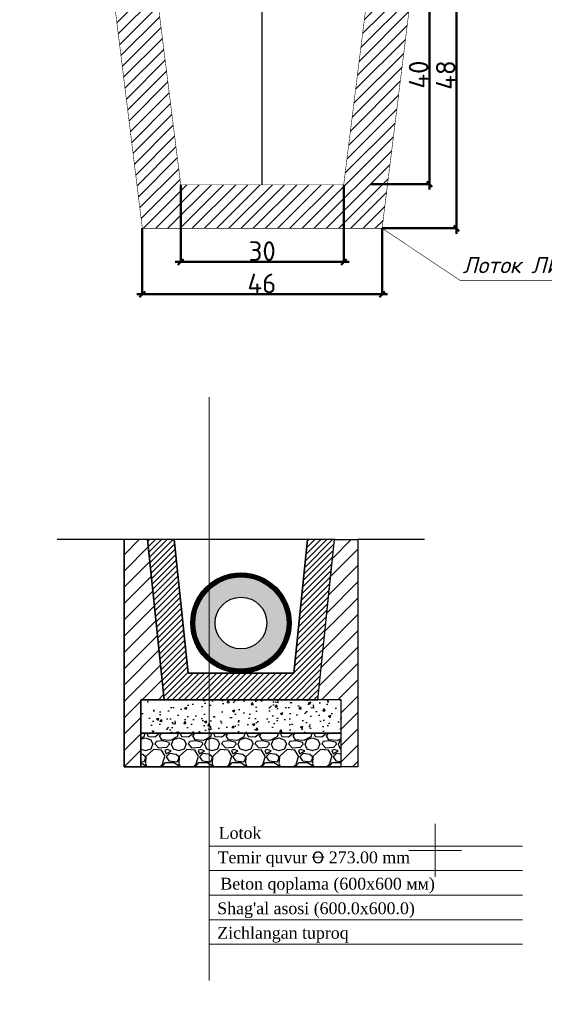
# Model space of a CAD drawing. Extents: x 339261 to 398512, y 4142390 to 4214102.
# Tile 5 of 36: x 398376 to 398406, y 4213891 to 4213947. Entities that reach past the tile are written whole.
import ezdxf

# ---------------------------------------------------------------- set-up
doc = ezdxf.new("R2010")
doc.units = 0
doc.header["$LTSCALE"] = 0.5
doc.header["$MEASUREMENT"] = 0
doc.layers.add('.', color=7, linetype='Continuous', lineweight=15)
doc.layers.add('ОКНА', color=5, linetype='Continuous', lineweight=15)
doc.layers.add('GEODS_POINT_GRID#_B', color=7, linetype='Continuous', true_color=0x000000)
doc.layers.add('ливнеотвод', color=7, linetype='Continuous')
doc.styles.add('GOST', font='isocpeur.ttf', dxfattribs={"oblique": 15})
doc.styles.add('GOST 2.304', font='isocpeui.ttf')
doc.styles.add('seviyorum', font='times.ttf')
doc.linetypes.add('ОТКОСЫ_НЕУКР1', pattern='A,0.5,["|",Standard,S=-1.199999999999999,R=0,X=0,Y=1.199999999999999],1,["|",Standard,S=-0.5,R=0,X=0,Y=0.5],0.5', length=2)
doc.dimstyles.new('Copy of Р-500', dxfattribs={"dimscale": 0.5, "dimtxt": 3, "dimasz": 1, "dimexe": 0, "dimexo": 0, "dimgap": 0.2, "dimtad": 1, "dimdsep": 46, "dimtxsty": 'GOST 2.304', "dimblk": 'OBLIQUE', "dimcen": 2.5, "dimdle": 1, "dimaunit": 1, "dimadec": 0, "dimazin": 0, "dimtfac": 1, "dimtmove": 0, "dimatfit": 3, "dimldrblk": 'OPEN30', "dimfxl": 1, "dimarcsym": 0})
pattern_1 = [(45, (7964.797392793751, 1598.109280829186), (-0.561266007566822, 0.5612660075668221), [])]

# ---------------------------------------------------------------- blocks, each defined once
blk = doc.blocks.new('CrossCoord_m1')
at = {"layer": 'GEODS_POINT_GRID#_B', "color": 3, "lineweight": 20, "true_color": 0x00ff00, "flags": 128}
for points in [[(0, 3), (0, -3)], [(-3, 0), (3, 0)]]:
    blk.add_lwpolyline(points, dxfattribs=at)
blk = doc.blocks.new('wdqwqwwq')
at = {"layer": 'GEODS_POINT_GRID#_B', "color": 3, "true_color": 0x00ff00, "xscale": 0.5, "yscale": 0.5, "zscale": 0.5}
blk.add_blockref('CrossCoord_m1', (398400, 4213900), dxfattribs=at)
blk = doc.blocks.new('RVWEQVRQWEVR')
at = {"layer": '.', "lineweight": 30, "true_color": 0x000000}
h = blk.add_hatch(dxfattribs=at)
h.set_pattern_fill('ANSI31', color=18, scale=0.3)
h.set_pattern_definition([(45, (390104.0655616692, 4215458.709535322), (-0.6735192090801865, 0.6735192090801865), [])])
h.paths.add_polyline_path([(391705.3636980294, 4215567.884370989), (391707.2938644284, 4215567.884370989), (391707.2938644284, 4215549.134183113), (391705.9151741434, 4215549.134183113), (391705.9151741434, 4215554.648944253), (391703.9850077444, 4215554.648944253)])
h.paths.add_polyline_path([(391689.9223668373, 4215567.884370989), (391687.9922004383, 4215567.884370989), (391687.9922004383, 4215549.134183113), (391689.3708907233, 4215549.134183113), (391689.3708907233, 4215554.648944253), (391691.3010571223, 4215554.648944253)])
h = blk.add_hatch(dxfattribs=at)
h.set_pattern_fill('ANSI31', color=18, scale=2.757380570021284)
h.set_pattern_definition([(45, (369737.2019983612, 4218736.505159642), (-0.2437203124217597, 0.2437203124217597), [])])
h.paths.add_polyline_path([(391704.6743528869, 4215561.266657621), (391704.9615800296, 4215564.024038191), (391705.3636980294, 4215567.884370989), (391703.1458580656, 4215567.884370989), (391701.9969494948, 4215556.854848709), (391693.289115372, 4215556.854848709), (391692.1402068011, 4215567.884370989), (391689.9223668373, 4215567.884370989), (391691.3010571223, 4215554.648944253), (391703.9850077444, 4215554.648944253)])
h = blk.add_hatch(dxfattribs=at)
h.set_pattern_fill('ANSI31', color=18, scale=0.6617713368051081)
h.set_pattern_definition([(45, (365513.7177193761, 4219440.637816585), (-0.05849287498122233, 0.05849287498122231), [])])
h.paths.add_polyline_path([(391693.5069615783, 4215560.990919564, 1), (391701.7791032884, 4215560.990919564, 1)])
h.paths.add_polyline_path([(391701.44821762, 4215560.990919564, -1), (391693.8378472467, 4215560.990919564, -1)], flags=16)
at = {"layer": '.', "lineweight": 30, "true_color": 0xd8940e}
h = blk.add_hatch(color=42, dxfattribs=at)
h.dxf.hatch_style = 1
h.paths.add_polyline_path([(391693.8378472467, 4215560.990919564, 1), (391701.44821762, 4215560.990919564, 1)])
h.paths.add_polyline_path([(391699.7780803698, 4215560.990919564, 1), (391695.5079844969, 4215560.990919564, 1)], flags=16)
at = {"layer": '.', "lineweight": 30, "true_color": 0x000000}
h = blk.add_hatch(dxfattribs=at)
h.set_pattern_fill('AR-CONC', color=18, scale=0.2757380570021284)
h.set_pattern_definition([(49.99999999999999, (370078.4338941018, 4218735.080178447), (1.977759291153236, -0.1730315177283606), [0.2068035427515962, -2.274838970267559]), (355, (370078.4338941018, 4218735.080178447), (-0.3825902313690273, 2.074079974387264), [0.165442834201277, -1.819871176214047]), (100.45144446, (370078.5987073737, 4218735.065759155), (1.595169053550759, 1.901048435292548), [0.1757559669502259, -1.933315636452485]), (46.18420000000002, (370078.4338941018, 4218735.631654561), (2.942790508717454, -0.4563996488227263), [0.310205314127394, -3.412258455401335]), (96.63563548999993, (370078.6791265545, 4218735.593621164), (2.577218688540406, 2.686015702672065), [0.2636340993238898, -2.899975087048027]), (351.1841639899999, (370078.4338941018, 4218735.631654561), (2.577218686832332, 2.6860157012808), [0.2481642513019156, -2.729806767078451]), (21, (370078.7096321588, 4218735.493785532), (1.645899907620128, -1.110173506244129), [0.2068035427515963, -2.274838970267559]), (326.0000000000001, (370078.7096321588, 4218735.493785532), (0.6709129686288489, 1.999514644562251), [0.165442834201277, -1.819871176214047]), (71.45144474, (370078.8467904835, 4218735.401271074), (2.316812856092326, 0.8893411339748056), [0.175755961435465, -1.933315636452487]), (37.50000000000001, (370078.4338941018, 4218735.080178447), (0.03352934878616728, 0.9179150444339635), [0, -1.797812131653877, 0, -1.84744498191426, 0, -1.826764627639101]), (7.499999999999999, (370078.4338941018, 4218735.080178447), (0.7253828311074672, 1.087543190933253), [0, -1.05331937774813, 0, -1.756451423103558, 0, -0.6962385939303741]), (327.5, (370077.8189982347, 4218735.080178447), (1.471951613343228, -0.062192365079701), [0, -0.689345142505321, 0, -2.150756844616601, 0, -2.853888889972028]), (317.5, (370077.5432601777, 4218735.080178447), (1.608066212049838, 0.2760275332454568), [0, -0.8961486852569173, 0, -1.428323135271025, 0, -2.026674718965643])])
h.paths.add_polyline_path([(391705.9151741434, 4215554.648944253), (391689.3708907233, 4215554.648944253), (391689.3708907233, 4215551.891563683), (391705.9151741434, 4215551.891563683)])
at = {"lineweight": 30, "true_color": 0x000000}
h = blk.add_hatch(dxfattribs=at)
h.set_pattern_fill('GRAVEL', color=18, scale=2.757380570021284)
h.set_pattern_definition([(228.012787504, (370080.4192081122, 4218737.837559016), (-22.05904456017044, -24.81642513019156), [0.3709669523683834, -36.72579459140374]), (184.969740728, (370080.1710438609, 4218737.56182096), (33.08856684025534, 2.757380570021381), [0.6365909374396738, -63.02248284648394]), (132.510447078, (370079.5368463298, 4218737.506673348), (27.57380570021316, -30.33118627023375), [0.4488684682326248, -44.43803514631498]), (267.273689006, (370078.4614679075, 4218736.817328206), (2.757380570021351, 55.14761140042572), [0.5797061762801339, -57.39090053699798]), (292.833654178, (370078.4338941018, 4218736.238278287), (-13.78690285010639, 33.08856684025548), [0.568447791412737, -56.27640890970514]), (357.273689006, (370078.6544845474, 4218735.714375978), (-55.14761140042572, 2.757380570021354), [0.5797061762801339, -57.39090053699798]), (37.69424046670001, (370079.2335344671, 4218735.686802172), (-35.84594741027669, -27.57380570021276), [0.7666317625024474, -75.8964825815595]), (72.2553283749, (370079.8401581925, 4218736.155556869), (19.30166399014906, 60.66237254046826), [0.723779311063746, -71.65417798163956]), (121.429565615, (370080.0607486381, 4218736.844902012), (-22.05904456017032, 35.84594741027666), [0.5816694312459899, -57.58533741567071]), (175.236358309, (370079.7574367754, 4218737.341230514), (30.33118627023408, -2.757380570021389), [0.6640654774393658, -32.53919344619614]), (222.397437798, (370079.0956654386, 4218737.396378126), (-33.0885668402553, -30.33118627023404), [0.8587806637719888, -85.01934914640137]), (138.814074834, (370081.1912746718, 4218736.7897544), (-19.30166399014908, 16.54428342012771), [0.2931123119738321, -29.01824520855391]), (171.46923439, (370080.9706842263, 4218736.98277104), (35.84594741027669, -5.514761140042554), [0.5576443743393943, -55.20692656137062]), (225, (370080.4192081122, 4218737.065492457), (-3.061307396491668e-16, -2.757380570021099), [0.38995151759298, -3.509573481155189]), (203.198590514, (370080.2261914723, 4218737.396378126), (13.78690285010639, 5.514761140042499), [0.209996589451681, -20.78958819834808]), (291.801409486, (370080.0331748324, 4218737.313656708), (-2.757380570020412, 8.272141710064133), [0.2969781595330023, -14.55197064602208]), (30.96375653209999, (370080.1434700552, 4218737.037918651), (8.272141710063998, 5.514761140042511), [0.4823458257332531, -15.59580763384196]), (161.565051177, (370080.5570771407, 4218737.286082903), (5.5147611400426, -2.75738057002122), [0.3487838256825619, -8.370819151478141]), (16.389540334, (370078.4338941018, 4218737.313656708), (27.57380570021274, 8.272141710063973), [0.4886078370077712, -48.37230035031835]), (70.3461759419, (370078.9026487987, 4218737.451525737), (-11.0295222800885, -30.33118627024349), [0.4099149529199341, -40.58149416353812]), (293.198590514, (370080.5570771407, 4218737.837559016), (-5.514761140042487, 13.78690285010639), [0.4199904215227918, -20.57959436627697]), (343.610459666, (370080.7225199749, 4218737.451525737), (-27.57380570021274, 8.272141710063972), [0.488607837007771, -48.37230035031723]), (339.44395478, (370078.4338941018, 4218735.604080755), (-13.78690285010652, 5.514761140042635), [0.4711811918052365, -23.08788872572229]), (294.775140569, (370078.875074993, 4218735.438637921), (-13.78690285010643, 30.33118627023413), [0.3947962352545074, -39.08488536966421]), (66.8014094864, (370080.5846509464, 4218735.080178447), (5.514761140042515, 13.78690285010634), [0.4199904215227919, -20.57959436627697]), (17.3540246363, (370080.7500937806, 4218735.466211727), (-35.84594741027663, -11.02952228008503), [0.4622224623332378, -45.75989862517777]), (69.44395478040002, (370079.2335344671, 4218735.080178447), (-5.514761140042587, -13.78690285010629), [0.2355905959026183, -23.32347932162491]), (101.309932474, (370080.4192081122, 4218735.080178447), (-2.757380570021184, 11.02952228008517), [0.1405988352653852, -13.91933849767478]), (165.963756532, (370080.3916343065, 4218735.218047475), (8.272141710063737, -2.757380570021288), [0.5684477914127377, -10.80052354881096]), (186.009005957, (370079.8401581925, 4218735.355916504), (27.57380570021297, 2.757380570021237), [0.5267975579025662, -52.15288426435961]), (303.690067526, (370080.1434700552, 4218736.7897544), (-2.757380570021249, 5.514761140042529), [0.3976749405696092, -9.544202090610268]), (353.157226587, (370080.3640605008, 4218736.458868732), (46.87546969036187, -5.514761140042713), [0.6942918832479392, -68.7347768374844]), (60.9453959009, (370081.0534056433, 4218736.376147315), (-11.02952228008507, -19.30166399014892), [0.2838888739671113, -28.10508163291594]), (90, (370081.1912746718, 4218736.624311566), (-2.757380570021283, 2.757380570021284), [0.165442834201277, -2.591937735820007]), (120.256437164, (370079.7850105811, 4218735.438637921), (11.02952228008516, -19.30166399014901), [0.3830663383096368, -37.92368878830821]), (48.01278750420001, (370079.5919939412, 4218735.769523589), (22.05904456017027, 24.81642513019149), [0.7419339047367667, -36.35482763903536]), (0, (370080.0883224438, 4218736.320999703), (2.757380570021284, 2.757380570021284), [0.7169189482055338, -2.04046162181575]), (325.3048464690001, (370080.8052413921, 4218736.320999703), (27.57380570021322, -19.3016639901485), [0.4359804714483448, -43.16203441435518]), (254.054604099, (370081.1637008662, 4218736.072835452), (-2.757380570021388, -11.02952228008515), [0.401480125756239, -19.67255343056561]), (207.645975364, (370081.0534056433, 4218735.686802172), (-52.39023083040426, -27.57380570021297), [0.6536784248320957, -64.71427209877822]), (175.42607874, (370080.4743557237, 4218735.383490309), (-35.84594741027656, 2.757380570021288), [0.691548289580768, -68.46320458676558])])
h.paths.add_polyline_path([(391705.9151741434, 4215551.891563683), (391689.3708907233, 4215551.891563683), (391689.3708907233, 4215549.134183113), (391705.9151741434, 4215549.134183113)])
at = {"color": 6, "lineweight": 13}
for p, q in [((391695.0103429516, 4215531.481186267), (391695.0103429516, 4215579.638109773)), ((391695.0103429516, 4215542.575570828), (391720.8925226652, 4215542.575570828)), ((391695.0103429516, 4215540.551764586), (391720.8925226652, 4215540.551764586)), ((391695.0103429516, 4215538.527958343), (391720.8925226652, 4215538.527958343)), ((391695.0103429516, 4215536.5041521), (391720.8925226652, 4215536.5041521)), ((391695.0103429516, 4215534.480345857), (391720.8925226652, 4215534.480345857))]:
    blk.add_line(p, q, dxfattribs=at)
at = {"linetype": 'ОТКОСЫ_НЕУКР1', "lineweight": 30}
blk.add_lwpolyline([(391712.8086255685, 4215567.884370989), (391707.2938644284, 4215567.884370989), (391707.2938644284, 4215549.134183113), (391687.9922004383, 4215549.134183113), (391687.9922004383, 4215567.884370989), (391682.4774392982, 4215567.884370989)], dxfattribs=at)
at = {"color": 18, "lineweight": 30, "true_color": 0x000000}
for points in [[(391689.9223668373, 4215567.884370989), (391687.9922004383, 4215567.884370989), (391687.9922004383, 4215549.134183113), (391689.3708907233, 4215549.134183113), (391689.3708907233, 4215554.648944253), (391691.3010571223, 4215554.648944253)], [(391704.6743528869, 4215561.266657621), (391704.9615800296, 4215564.024038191), (391705.3636980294, 4215567.884370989), (391703.1458580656, 4215567.884370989), (391701.9969494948, 4215556.854848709), (391693.289115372, 4215556.854848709), (391692.1402068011, 4215567.884370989), (391689.9223668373, 4215567.884370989), (391691.3010571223, 4215554.648944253), (391703.9850077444, 4215554.648944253)], [(391705.3636980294, 4215567.884370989), (391707.2938644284, 4215567.884370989), (391707.2938644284, 4215549.134183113), (391705.9151741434, 4215549.134183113), (391705.9151741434, 4215554.648944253), (391703.9850077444, 4215554.648944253)], [(391705.9151741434, 4215554.648944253), (391689.3708907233, 4215554.648944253), (391689.3708907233, 4215551.891563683), (391705.9151741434, 4215551.891563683)], [(391705.9151741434, 4215551.891563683), (391689.3708907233, 4215551.891563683), (391689.3708907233, 4215549.134183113), (391705.9151741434, 4215549.134183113)]]:
    blk.add_lwpolyline(points, close=True, dxfattribs=at)
blk.add_lwpolyline([(391692.1402068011, 4215567.884370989), (391693.289115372, 4215556.854848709), (391701.9969494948, 4215556.854848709), (391703.1458580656, 4215567.884370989)], dxfattribs=at)
blk.add_lwpolyline([(391703.1458580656, 4215567.884370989), (391692.1402068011, 4215567.884370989), (391693.289115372, 4215556.854848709), (391697.6430324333, 4215556.854848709, -0.4142135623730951), (391693.5069615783, 4215560.990919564, -1), (391701.7791032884, 4215560.990919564, -0.4142135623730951), (391697.6430324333, 4215556.854848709), (391701.9969494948, 4215556.854848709)], format="xyb", close=True, dxfattribs=at)
for radius in [4.136070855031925, 3.805185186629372, 2.135047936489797]:
    blk.add_circle((391697.6430324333, 4215560.990919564), radius, dxfattribs=at)
at = {"layer": 'ОКНА', "color": 94, "style": 'seviyorum'}
for s, p in [('Lotok', (391695.808694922, 4215543.18228786)), ('Temir quvur Ꝋ 273.00 mm', (391695.7128288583, 4215541.158481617)), (' Beton qoplama (600х600 мм) ', (391695.5762191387, 4215538.986654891)), ("Shag'al asosi (600.0x600.0) ", (391695.6874609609, 4215536.958088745)), ('Zichlangan tuproq', (391695.6874609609, 4215534.934282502))]:
    blk.add_text(s, height=0.9759436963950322, dxfattribs=at).set_placement(p)
blk = doc.blocks.new('_Oblique')
at = {"color": 0, "linetype": 'ByBlock', "lineweight": -2}
blk.add_line((-0.5, -0.5), (0.5, 0.5), dxfattribs=at)
blk = doc.blocks.new('*D139')
at = {"color": 0, "linetype": 'Continuous', "lineweight": -2, "transparency": 16777216}
for p, q in [((7271.518808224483, 316.7112389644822), (7292.518808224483, 316.7112389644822)), ((7272.018808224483, 313.8688292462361), (7272.018808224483, 316.7112389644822)), ((7292.018808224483, 313.8688292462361), (7292.018808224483, 316.7112389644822))]:
    blk.add_line(p, q, dxfattribs=at)
at = {"layer": 'Defpoints', "color": 0, "linetype": 'Continuous', "transparency": 16777216}
for p in [(7292.018808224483, 316.7112389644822), (7272.018808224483, 313.8688292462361), (7292.018808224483, 313.8688292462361)]:
    blk.add_point(p, dxfattribs=at)
at = {"color": 0, "linetype": 'Continuous', "lineweight": -2, "transparency": 16777216, "xscale": 0.5, "yscale": 0.5, "zscale": 0.5, "rotation": 180}
blk.add_blockref('_Oblique', (7272.018808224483, 316.7112389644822), dxfattribs=at)
at = {"color": 0, "linetype": 'Continuous', "lineweight": -2, "transparency": 16777216, "xscale": 0.5, "yscale": 0.5, "zscale": 0.5}
blk.add_blockref('_Oblique', (7292.018808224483, 316.7112389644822), dxfattribs=at)
at = {"color": 0, "linetype": 'Continuous', "lineweight": 15, "transparency": 16777216, "insert": (7282.128894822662, 317.7112389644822), "char_height": 1.5, "attachment_point": 5, "style": 'GOST 2.304'}
blk.add_mtext('{\\fISOCPEUR|b0|i0|c204|p34;\\H1.2x;40}', dxfattribs=at)
blk = doc.blocks.new('_Open30')
at = {"color": 0, "linetype": 'ByBlock', "lineweight": -2}
for p, q in [((-1, 0.26794919), (0, 0)), ((0, 0), (-1, -0.26794919)), ((0, 0), (-1, 0))]:
    blk.add_line(p, q, dxfattribs=at)
blk = doc.blocks.new('*D140')
at = {"color": 0, "linetype": 'Continuous', "lineweight": -2, "transparency": 16777216}
for p, q in [((7296.628894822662, 319.7238779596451), (7267.628894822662, 319.7238779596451)), ((7268.128894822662, 313.4836574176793), (7268.128894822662, 319.7238779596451)), ((7296.128894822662, 313.4836574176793), (7296.128894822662, 319.7238779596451))]:
    blk.add_line(p, q, dxfattribs=at)
at = {"layer": 'Defpoints', "color": 0, "linetype": 'Continuous', "transparency": 16777216}
for p in [(7268.128894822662, 319.7238779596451), (7268.128894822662, 313.4836574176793), (7296.128894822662, 313.4836574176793)]:
    blk.add_point(p, dxfattribs=at)
at = {"color": 0, "linetype": 'Continuous', "lineweight": -2, "transparency": 16777216, "xscale": 0.5, "yscale": 0.5, "zscale": 0.5, "rotation": 180}
blk.add_blockref('_Oblique', (7268.128894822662, 319.7238779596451), dxfattribs=at)
at = {"color": 0, "linetype": 'Continuous', "lineweight": -2, "transparency": 16777216, "xscale": 0.5, "yscale": 0.5, "zscale": 0.5}
blk.add_blockref('_Oblique', (7296.128894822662, 319.7238779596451), dxfattribs=at)
at = {"color": 0, "linetype": 'Continuous', "lineweight": 15, "transparency": 16777216, "insert": (7282.128894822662, 320.7238779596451), "char_height": 1.5, "attachment_point": 5, "style": 'GOST 2.304'}
blk.add_mtext('{\\fISOCPEUR|b0|i0|c204|p34;\\H1.2x;56}', dxfattribs=at)
blk = doc.blocks.new('*D141')
at = {"color": 0, "linetype": 'Continuous', "lineweight": -2, "transparency": 16777216}
for p, q in [((7274.628894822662, 293.4836574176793), (7274.628894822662, 286.3837380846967)), ((7289.628894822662, 293.4836574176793), (7289.628894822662, 286.3837380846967)), ((7274.128894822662, 286.3837380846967), (7290.128894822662, 286.3837380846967))]:
    blk.add_line(p, q, dxfattribs=at)
at = {"layer": 'Defpoints', "color": 0, "linetype": 'Continuous', "transparency": 16777216}
for p in [(7274.628894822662, 293.4836574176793), (7289.628894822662, 293.4836574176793), (7289.628894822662, 286.3837380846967)]:
    blk.add_point(p, dxfattribs=at)
at = {"color": 0, "linetype": 'Continuous', "lineweight": -2, "transparency": 16777216, "xscale": 0.5, "yscale": 0.5, "zscale": 0.5, "rotation": 180}
blk.add_blockref('_Oblique', (7274.628894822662, 286.3837380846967), dxfattribs=at)
at = {"color": 0, "linetype": 'Continuous', "lineweight": -2, "transparency": 16777216, "xscale": 0.5, "yscale": 0.5, "zscale": 0.5}
blk.add_blockref('_Oblique', (7289.628894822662, 286.3837380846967), dxfattribs=at)
at = {"color": 0, "linetype": 'Continuous', "lineweight": 15, "transparency": 16777216, "insert": (7282.128894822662, 287.3837380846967), "char_height": 1.5, "attachment_point": 5, "style": 'GOST 2.304'}
blk.add_mtext('{\\fISOCPEUR|b0|i0|c204|p34;\\H1.2x;30}', dxfattribs=at)
blk = doc.blocks.new('*D142')
at = {"color": 0, "linetype": 'Continuous', "lineweight": -2, "transparency": 16777216}
for p, q in [((7293.160023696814, 313.4836574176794), (7300.015156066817, 313.4836574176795)), ((7300.015156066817, 288.9836574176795), (7300.015156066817, 313.9836574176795)), ((7293.160023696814, 289.4836574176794), (7300.015156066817, 289.4836574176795))]:
    blk.add_line(p, q, dxfattribs=at)
at = {"layer": 'Defpoints', "color": 0, "linetype": 'Continuous', "transparency": 16777216}
for p in [(7293.160023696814, 313.4836574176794), (7300.015156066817, 313.4836574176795), (7293.160023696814, 289.4836574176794)]:
    blk.add_point(p, dxfattribs=at)
at = {"color": 0, "linetype": 'Continuous', "lineweight": -2, "transparency": 16777216, "xscale": 0.5, "yscale": 0.5, "zscale": 0.5}
for p, rotation in [((7300.015156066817, 313.4836574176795), 90), ((7300.015156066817, 289.4836574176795), 270)]:
    blk.add_blockref('_Oblique', p, dxfattribs=dict(at, rotation=rotation))
at = {"color": 0, "linetype": 'Continuous', "lineweight": 15, "transparency": 16777216, "insert": (7299.015156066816, 303.5791413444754), "char_height": 1.5, "attachment_point": 5, "rotation": 90, "style": 'GOST 2.304'}
blk.add_mtext('{\\fISOCPEUR|b0|i0|c204|p34;\\H1.2x;48}', dxfattribs=at)
blk = doc.blocks.new('*D143')
at = {"color": 0, "linetype": 'Continuous', "lineweight": -2, "transparency": 16777216}
for p, q in [((7292.128894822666, 313.5446494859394), (7297.519278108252, 313.5446494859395)), ((7297.519278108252, 314.0446494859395), (7297.519278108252, 293.0446494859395)), ((7292.128894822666, 293.5446494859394), (7297.519278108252, 293.5446494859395))]:
    blk.add_line(p, q, dxfattribs=at)
at = {"layer": 'Defpoints', "color": 0, "linetype": 'Continuous', "transparency": 16777216}
for p in [(7292.128894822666, 313.5446494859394), (7292.128894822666, 293.5446494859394), (7297.519278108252, 293.5446494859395)]:
    blk.add_point(p, dxfattribs=at)
at = {"color": 0, "linetype": 'Continuous', "lineweight": -2, "transparency": 16777216, "xscale": 0.5, "yscale": 0.5, "zscale": 0.5}
for p, rotation in [((7297.519278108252, 313.5446494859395), 90), ((7297.519278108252, 293.5446494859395), 270)]:
    blk.add_blockref('_Oblique', p, dxfattribs=dict(at, rotation=rotation))
at = {"color": 0, "linetype": 'Continuous', "lineweight": 15, "transparency": 16777216, "insert": (7296.519278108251, 303.6205505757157), "char_height": 1.5, "attachment_point": 5, "rotation": 90, "style": 'GOST 2.304'}
blk.add_mtext('{\\fISOCPEUR|b0|i0|c204|p34;\\H1.2x;40}', dxfattribs=at)
blk = doc.blocks.new('*D144')
at = {"color": 0, "linetype": 'Continuous', "lineweight": -2, "transparency": 16777216}
for p, q in [((7271.097765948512, 289.4836574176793), (7271.097765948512, 283.4124056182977)), ((7293.160023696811, 289.4836574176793), (7293.160023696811, 283.4124056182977)), ((7270.597765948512, 283.4124056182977), (7293.660023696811, 283.4124056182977))]:
    blk.add_line(p, q, dxfattribs=at)
at = {"layer": 'Defpoints', "color": 0, "linetype": 'Continuous', "transparency": 16777216}
for p in [(7271.097765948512, 289.4836574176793), (7293.160023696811, 289.4836574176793), (7293.160023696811, 283.4124056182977)]:
    blk.add_point(p, dxfattribs=at)
at = {"color": 0, "linetype": 'Continuous', "lineweight": -2, "transparency": 16777216, "xscale": 0.5, "yscale": 0.5, "zscale": 0.5, "rotation": 180}
blk.add_blockref('_Oblique', (7271.097765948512, 283.4124056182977), dxfattribs=at)
at = {"color": 0, "linetype": 'Continuous', "lineweight": -2, "transparency": 16777216, "xscale": 0.5, "yscale": 0.5, "zscale": 0.5}
blk.add_blockref('_Oblique', (7293.160023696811, 283.4124056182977), dxfattribs=at)
at = {"color": 0, "linetype": 'Continuous', "lineweight": 15, "transparency": 16777216, "insert": (7282.094640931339, 284.4124056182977), "char_height": 1.5, "attachment_point": 5, "style": 'GOST 2.304'}
blk.add_mtext('{\\fISOCPEUR|b0|i0|c0|p34;\\H1.2x;46}', dxfattribs=at)
blk = doc.blocks.new('вфцвццц')
at = {"layer": 'ливнеотвод', "transparency": 33554687}
h = blk.add_hatch(dxfattribs=at)
h.set_pattern_fill('ANSI31', scale=0.25)
h.set_pattern_definition([(45, (8052.959991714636, 1676.300721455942), (-0.561266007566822, 0.5612660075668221), [])])
h.paths.add_polyline_path([(7272.128894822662, 313.4836574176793), (7268.128894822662, 313.4836574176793), (7271.097765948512, 289.4836574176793), (7293.160023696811, 289.4836574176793), (7296.128894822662, 313.4836574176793), (7292.128894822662, 313.4836574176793), (7289.628894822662, 293.4836574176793), (7274.628894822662, 293.4836574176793)])
h = blk.add_hatch(dxfattribs=at)
h.set_pattern_fill('ANSI31', scale=0.25)
h.set_pattern_definition(pattern_1)
h.paths.add_polyline_path([(7269.849424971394, 313.4836574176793), (7269.849424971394, 313.7336574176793), (7272.346924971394, 313.7336574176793), (7272.686875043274, 311.2568784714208), (7272.439197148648, 311.2228834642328), (7272.128894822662, 313.4836574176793)])
at = {"layer": 'ливнеотвод', "linetype": 'Continuous', "transparency": 33554687}
h = blk.add_hatch(dxfattribs=at)
h.set_pattern_fill('ANGLE', color=256, scale=0.05)
h.set_pattern_definition([(0, (7967.932332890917, 1601.22557893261), (0, 0.3492500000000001), [0.254, -0.09525]), (90, (7967.932332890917, 1601.22557893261), (-0.3492500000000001, 2.138539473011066e-17), [0.254, -0.09525])])
h.paths.add_polyline_path([(7272.686875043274, 311.2568784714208), (7291.570914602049, 311.2568784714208), (7291.910864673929, 313.7336574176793), (7272.346924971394, 313.7336574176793)])
at = {"layer": 'ливнеотвод', "transparency": 33554687}
h = blk.add_hatch(dxfattribs=at)
h.set_pattern_fill('ANSI31', scale=0.25)
h.set_pattern_definition(pattern_1)
h.paths.add_polyline_path([(7294.408364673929, 313.4836574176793), (7294.408364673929, 313.7336574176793), (7291.910864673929, 313.7336574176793), (7291.570914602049, 311.2568784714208), (7291.818592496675, 311.2228834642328), (7292.128894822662, 313.4836574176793)])
at = {"layer": 'ливнеотвод', "linetype": 'Continuous', "transparency": 33554687, "const_width": 0.05}
for points in [[(7290.33359948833, 313.7336574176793), (7296.855704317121, 318.2840609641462), (7322.14545342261, 318.2840609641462)], [(7293.160023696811, 289.4836574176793), (7300.325903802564, 284.6947618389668), (7317.575903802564, 284.6947618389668)]]:
    blk.add_lwpolyline(points, dxfattribs=at)
at = {"layer": 'ливнеотвод', "linetype": 'Continuous', "transparency": 33554687}
blk.add_lwpolyline([(7282.128894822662, 293.4836574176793), (7282.128894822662, 314.842739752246)], dxfattribs=at)
at = {"layer": 'ливнеотвод', "linetype": 'Continuous', "transparency": 33554687, "const_width": 0.05}
for points in [[(7272.128894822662, 313.4836574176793), (7268.128894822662, 313.4836574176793), (7271.097765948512, 289.4836574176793), (7293.160023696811, 289.4836574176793), (7296.128894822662, 313.4836574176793), (7292.128894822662, 313.4836574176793), (7289.628894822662, 293.4836574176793), (7274.628894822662, 293.4836574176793)], [(7269.849424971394, 313.4836574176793), (7269.849424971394, 313.7336574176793), (7272.346924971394, 313.7336574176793), (7272.686875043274, 311.2568784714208), (7272.439197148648, 311.2228834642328), (7272.128894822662, 313.4836574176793)], [(7294.408364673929, 313.4836574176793), (7294.408364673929, 313.7336574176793), (7291.910864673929, 313.7336574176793), (7291.570914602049, 311.2568784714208), (7291.818592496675, 311.2228834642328), (7292.128894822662, 313.4836574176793)]]:
    blk.add_lwpolyline(points, close=True, dxfattribs=at)
at = {"layer": 'ливнеотвод', "linetype": 'Continuous', "transparency": 33554687}
blk.add_lwpolyline([(7272.686875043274, 311.2568784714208), (7291.570914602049, 311.2568784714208), (7291.910864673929, 313.7336574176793), (7272.346924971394, 313.7336574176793)], close=True, dxfattribs=at)
at = {"layer": 'ливнеотвод', "lineweight": 13, "transparency": 33554687, "char_height": 1.5, "attachment_point": 1, "style": 'GOST'}
for s, insert in [('Железобетонная решётка', (7297.602714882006, 320.4050720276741)), ('Лоток ЛИ-50.4.4/3', (7300.567330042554, 286.8532359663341))]:
    blk.add_mtext_dynamic_manual_height_columns(s, width=72.3953702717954, gutter_width=10, heights=[3.522473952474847], dxfattribs=dict(at, insert=insert))
at = {"linetype": 'Continuous', "lineweight": 15}
for p1, p2, distance, picture, middle in [((7296.128894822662, 313.4836574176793), (7268.128894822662, 313.4836574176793), -6.240220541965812, '*D140', (7282.128894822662, 320.7238779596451)), ((7274.628894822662, 293.4836574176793), (7289.628894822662, 293.4836574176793), -7.0999193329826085, '*D141', (7282.128894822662, 287.3837380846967))]:
    dim = blk.add_aligned_dim(p1=p1, p2=p2, distance=distance, text='{\\fISOCPEUR|b0|i0|c204|p34;\\H1.2x;<>}', dimstyle='Copy of Р-500', override={"dimlfac": 2}, dxfattribs=at)
    dim.commit()
    dim.dimension.update_dxf_attribs({"geometry": picture, "text_midpoint": middle})
for base, p1, p2, angle, picture, middle in [((7292.018808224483, 316.7112389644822), (7272.018808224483, 313.8688292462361), (7292.018808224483, 313.8688292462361), 0, '*D139', (7282.128894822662, 316.7112389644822)), ((7297.519278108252, 293.5446494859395), (7292.128894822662, 313.5446494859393), (7292.128894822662, 293.5446494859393), 270, '*D143', (7297.519278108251, 303.6205505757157)), ((7300.015156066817, 313.4836574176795), (7293.160023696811, 289.4836574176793), (7293.160023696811, 313.4836574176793), 90, '*D142', (7300.015156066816, 303.5791413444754))]:
    dim = blk.add_linear_dim(base=base, p1=p1, p2=p2, angle=angle, text='{\\fISOCPEUR|b0|i0|c204|p34;\\H1.2x;<>}', dimstyle='Copy of Р-500', override={"dimlfac": 2}, dxfattribs=at)
    dim.commit()
    dim.dimension.update_dxf_attribs({"geometry": picture, "text_midpoint": middle, "dimtype": 129})
dim = blk.add_linear_dim(base=(7293.160023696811, 283.4124056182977), p1=(7271.097765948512, 289.4836574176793), p2=(7293.160023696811, 289.4836574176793), angle=0, text='{\\fISOCPEUR|b0|i0|c0|p34;\\H1.2x;46}', dimstyle='Copy of Р-500', dxfattribs=at)
dim.commit()
dim.dimension.update_dxf_attribs({"geometry": '*D144', "text_midpoint": (7282.094640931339, 283.4124056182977), "dimtype": 129})

msp = doc.modelspace()

# ---------------------------------------------------------------- block references
at = {"linetype": 'Continuous'}
msp.add_blockref('wdqwqwwq', (0, 0), dxfattribs=at)

# ---------------------------------------------------------------- next in the draw order: hatches: boundary and pattern name
at = {"layer": '.', "linetype": 'Continuous', "lineweight": 35, "true_color": 0xffffff}
h = msp.add_hatch(color=7, dxfattribs=at)
h.dxf.hatch_style = 1
h.paths.add_polyline_path([(398214.8889131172, 4214067.263912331), (398511.8889131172, 4214067.263912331), (398511.8889131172, 4213857.263912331), (398214.8889131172, 4213857.263912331)])
h.paths.add_polyline_path([(398224.8889131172, 4214064.763912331), (398509.3889131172, 4214064.763912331), (398509.3889131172, 4213859.763912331), (398224.8889131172, 4213859.763912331)], flags=16)

# ---------------------------------------------------------------- next in the draw order: block references
at = {"color": 1, "lineweight": 50, "xscale": 0.6164243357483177, "yscale": 0.6164243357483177, "zscale": 0.6164243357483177}
msp.add_blockref('вфцвццц', (393901.3072152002, 4213756.823621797), dxfattribs=at)
at = {"color": 2, "linetype": 'ByBlock', "lineweight": 30, "true_color": 0xf0f000, "xscale": 0.686893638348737, "yscale": 0.686893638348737, "zscale": 0.686893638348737}
msp.add_blockref('RVWEQVRQWEVR', (129334.3635536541, 1318270.861518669), dxfattribs=at)

doc.saveas('drawing.dxf')
